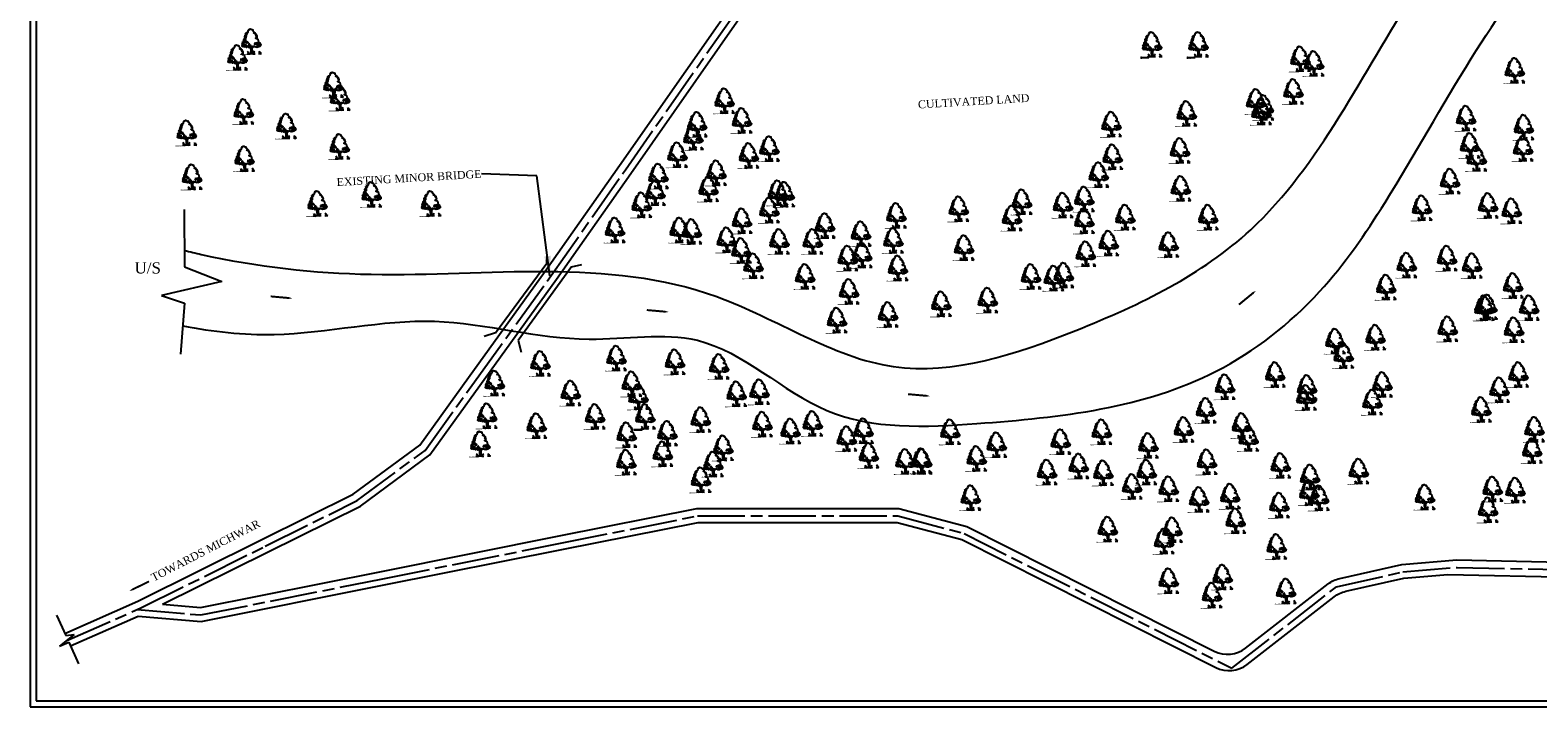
# Model space of a CAD drawing. Header units: metres. Extents: x 2367 to 3803, y 2055 to 3065.
# Tile 1 of 5: x 2367 to 3131, y 2055 to 2398. Entities that reach past the tile are written whole.
import ezdxf

# ---------------------------------------------------------------- set-up
doc = ezdxf.new("R2010")
doc.units = ezdxf.units.M
doc.header["$MEASUREMENT"] = 0
doc.linetypes.add('ACAD_ISO08W100', pattern=[36, 24, -3, 6, -3])
doc.layers.add('SECTION', color=7, linetype='Continuous')
doc.styles.get("Standard").update_dxf_attribs({"font": 'times.ttf'})
doc.dimstyles.get("Standard").update_dxf_attribs({"dimtxt": 2.851, "dimasz": 2, "dimexe": 3, "dimexo": 5, "dimgap": 0.09, "dimtad": 0, "dimdec": 4, "dimzin": 0, "dimdsep": 46, "dimtxsty": 'Standard', "dimcen": 0.09, "dimadec": 0, "dimazin": 0, "dimtfac": 1, "dimtdec": 4, "dimtofl": 0, "dimtmove": 0, "dimatfit": 3, "dimfxl": 0, "dimtolj": 1, "dimtzin": 0, "dimarcsym": 0})

# ---------------------------------------------------------------- blocks, each defined once
blk = doc.blocks.new('A$C16861002')
h = blk.add_hatch()
h.set_pattern_fill('AR-SAND,_O', color=86, scale=0.0125, angle=-7.1637)
h.set_pattern_definition([(30.3363, (-626.73594, 51.387482), (0.0022222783, 0.0239954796), [0, -0.019, 0, -0.02125, 0, -0.0203125]), (0.3363, (-626.73594, 51.387482), (0.0263487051, 0.0322427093), [0, -0.01025, 0, -0.017125, 0, -0.0065625]), (320.3363, (-626.751195, 51.3894), (0.03863172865, -0.00478416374), [0, -0.00625, 0, -0.0225, 0, -0.029375]), (310.3363, (-626.751195, 51.3894), (0.0386513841, 0.0061993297), [0, -0.003125, 0, -0.01475, 0, -0.016875])])
edge = h.paths.add_edge_path()
edge.add_spline(control_points=[(0.63, 0.14), (0.62, 0.15), (0.59, 0.15), (0.51, 0.16), (0.38, 0.17), (0.24, 0.2), (0.12, 0.19), (0.01, 0.25), (-0.01, 0.21), (-0.02, 0.2)], knot_values=[0.028153, 0.028153, 0.028153, 0.028153, 0.042705, 0.440186, 0.998352, 1.57343, 2.182336, 2.529485, 2.667956, 2.667956, 2.667956, 2.667956], degree=3, periodic=0)
edge.add_line((-0.02, 0.2), (0.62, 0.12))
edge.add_arc((0.44, 0.18), 0.185, 342.7907, 350.3646)
at = {"color": 86}
for p, q in [((0.93, 0.56), (0.91, 0.37)), ((0.93, 0.24), (0.91, 0.1)), ((0.93, 0.38), (0.92, 0.23)), ((0.94, 0.66), (0.93, 0.56)), ((0.95, 0.55), (0.97, 0.67)), ((0.96, 0.49), (0.95, 0.38)), ((0.99, 0.67), (0.97, 0.5))]:
    blk.add_line(p, q, dxfattribs=at)
for points in [[(0.41, 1.26), (0.38, 1.23), (0.43, 1.21)], [(0.51, 1.32), (0.45, 1.37), (0.41, 1.34), (0.41, 1.3)], [(0.51, 1.2), (0.48, 1.17), (0.52, 1.16)], [(0.59, 1.49), (0.51, 1.48), (0.49, 1.44), (0.52, 1.43), (0.54, 1.39), (0.5, 1.37), (0.56, 1.37), (0.56, 1.41), (0.6, 1.43), (0.6, 1.45), (0.56, 1.46)], [(0.51, 1.3), (0.49, 1.24), (0.57, 1.2), (0.6, 1.22), (0.54, 1.25)], [(0.58, 1.57), (0.57, 1.55), (0.53, 1.58)], [(0.59, 1.34), (0.55, 1.32), (0.57, 1.3), (0.61, 1.31)], [(0.61, 1.68), (0.58, 1.64), (0.61, 1.59)], [(0.65, 1.56), (0.6, 1.52), (0.66, 1.48), (0.67, 1.51), (0.65, 1.52)], [(0.65, 1.2), (0.61, 1.18), (0.62, 1.11), (0.65, 1.11), (0.64, 1.15), (0.66, 1.15), (0.69, 1.13), (0.71, 1.15)], [(0.71, 1.74), (0.71, 1.69), (0.64, 1.7), (0.69, 1.72), (0.68, 1.76)], [(0.66, 1.81), (0.71, 1.82), (0.65, 1.78)], [(0.7, 1.64), (0.66, 1.62), (0.69, 1.59)], [(0.74, 1.88), (0.72, 1.85), (0.75, 1.86)], [(0.79, 1.81), (0.74, 1.78), (0.78, 1.76)], [(0.28, 0.91), (0.23, 0.89), (0.27, 0.87)], [(0.26, 1.04), (0.3, 0.93), (0.35, 0.97)], [(0.27, 1.12), (0.28, 1.08), (0.33, 1.12), (0.37, 1.1), (0.36, 1.14), (0.33, 1.13)], [(0.32, 0.86), (0.29, 0.84), (0.34, 0.82), (0.36, 0.84)], [(0.35, 0.92), (0.31, 0.9), (0.38, 0.86), (0.4, 0.88)], [(0.41, 1.08), (0.37, 1.06), (0.39, 1.02)], [(0.45, 1.02), (0.39, 0.98), (0.4, 0.94), (0.46, 0.96)], [(0.44, 0.86), (0.39, 0.81), (0.44, 0.81), (0.48, 0.78)], [(0.42, 1.15), (0.44, 1.09), (0.53, 1.13), (0.46, 1.14), (0.45, 1.18)], [(0.47, 0.86), (0.5, 0.82), (0.55, 0.86)], [(0.48, 0.95), (0.5, 0.89), (0.57, 0.97), (0.52, 0.94)], [(0.58, 0.87), (0.54, 0.83), (0.58, 0.72), (0.67, 0.76), (0.61, 0.78), (0.64, 0.81)], [(0.68, 0.81), (0.71, 0.73), (0.74, 0.8)], [(0.69, 1.1), (0.71, 1.05), (0.75, 1.08)], [(0.72, 0.89), (0.75, 0.84), (0.82, 0.84), (0.8, 0.87), (0.75, 0.88)], [(0.79, 0.76), (0.73, 0.71), (0.76, 0.67), (0.79, 0.69), (0.77, 0.71)], [(0.81, 0.98), (0.78, 0.93), (0.85, 0.93)], [(0.85, 0.75), (0.81, 0.68), (0.89, 0.69)], [(0.86, 0.85), (0.85, 0.81), (0.89, 0.79), (0.93, 0.81)], [(0.92, 0.66), (0.96, 0.74), (1.04, 0.69), (0.97, 0.7)], [(1.05, 0.67), (1.02, 0.64), (1.07, 0.63)], [(1.06, 0.71), (1.11, 0.66), (1.12, 0.7)], [(1.19, 0.7), (1.22, 0.68), (1.25, 0.73)], [(1.22, 0.93), (1.23, 0.89), (1.28, 0.9), (1.3, 0.86), (1.33, 0.94), (1.28, 0.92)], [(1.32, 0.7), (1.28, 0.66), (1.35, 0.66)], [(1.35, 0.9), (1.39, 0.85), (1.46, 0.85)], [(1.37, 0.72), (1.43, 0.66), (1.48, 0.69), (1.53, 0.67), (1.52, 0.74), (1.47, 0.71)], [(1.39, 0.95), (1.42, 0.9), (1.44, 0.96)], [(1.5, 0.85), (1.55, 0.81), (1.49, 0.81)], [(1.58, 0.95), (1.51, 0.91), (1.52, 0.88), (1.58, 0.85), (1.63, 0.88), (1.56, 0.89), (1.61, 0.93)], [(1.63, 1.07), (1.59, 1.08), (1.56, 1.02), (1.58, 1.01), (1.6, 1.04)], [(1.57, 0.74), (1.56, 0.7), (1.61, 0.68), (1.61, 0.74)], [(1.65, 1.02), (1.6, 1), (1.61, 0.96)], [(1.61, 0.82), (1.62, 0.77), (1.66, 0.82)], [(1.67, 0.75), (1.65, 0.72), (1.69, 0.69)]]:
    blk.add_lwpolyline(points, close=True, dxfattribs=at)
for points in [[(0.99, 2.08), (0.97, 2.08), (0.87, 1.96), (0.85, 1.88), (0.83, 1.86), (0.76, 1.85)], [(0.99, 2.08), (1.03, 2.07), (1.04, 2.08), (1.03, 2.09), (1.06, 2.12), (1.13, 2.09), (1.13, 2.08), (1.15, 2.08), (1.17, 2.05), (1.19, 2.05), (1.24, 2.03)], [(1.59, 1.09), (1.6, 1.09), (1.59, 1.21), (1.54, 1.27), (1.46, 1.27), (1.4, 1.32), (1.42, 1.35), (1.51, 1.37), (1.53, 1.41), (1.53, 1.5), (1.47, 1.5), (1.45, 1.55), (1.5, 1.61), (1.48, 1.61), (1.47, 1.65), (1.43, 1.65), (1.41, 1.65), (1.44, 1.68), (1.41, 1.72), (1.41, 1.76), (1.34, 1.75), (1.31, 1.74), (1.31, 1.78), (1.37, 1.8), (1.31, 1.89), (1.27, 1.92), (1.28, 1.99), (1.24, 2.02), (1.24, 2.03)], [(0.86, 0.1), (0.89, 0.26), (0.9, 0.43), (0.9, 0.59), (0.93, 0.67)], [(1, 0.66), (0.98, 0.5), (0.97, 0.36), (0.95, 0.18), (0.93, 0.09)], [(1.3, 0.65), (1.36, 0.63), (1.4, 0.64), (1.47, 0.62), (1.53, 0.65), (1.56, 0.64), (1.56, 0.68), (1.62, 0.65), (1.69, 0.68)], [(1.58, 1), (1.58, 0.96), (1.66, 0.92), (1.68, 0.85), (1.68, 0.81), (1.73, 0.79), (1.69, 0.68)]]:
    blk.add_lwpolyline(points, dxfattribs=at)
for centre, radius, start, end in [((0.35, 0.21), 0.324, 343.8213, 33.8793), ((0.57, 0.19), 0.128, 354.9817, 66.5193), ((0.54, 0.16), 0.113, 338.4127, 44.178), ((0.44, 0.18), 0.185, 343.4617, 20.2712), ((0.31, 0.26), 0.391, 338.8097, 11.1779), ((0.75, 0.11), 0.0708, 83.2374, 178.7654), ((0.84, 0.14), 0.144, 124.1986, 191.1044), ((0.96, 0.09), 0.0708, 346.9072, 82.4352), ((0.88, 0.14), 0.144, 334.5682, 41.474), ((1.42, 0.12), 0.391, 154.4947, 186.8629), ((1.16, 0.12), 0.128, 99.1533, 170.6909), ((1.37, 0.08), 0.324, 131.7933, 181.8513), ((1.18, 0.08), 0.113, 121.4946, 187.2599), ((1.27, 0.07), 0.185, 145.4014, 182.2109), ((1.25, 0.1), 0.324, 343.8213, 33.8793), ((1.47, 0.08), 0.128, 354.9817, 66.5193), ((1.44, 0.05), 0.113, 338.4127, 44.178), ((1.35, 0.06), 0.185, 343.4617, 20.2712), ((1.21, 0.14), 0.391, 338.8097, 11.1779), ((1.65, 0), 0.0708, 83.2374, 178.7654), ((1.74, 0.03), 0.144, 124.1986, 191.1044)]:
    blk.add_arc(centre, radius, start, end, dxfattribs=at)
for points, start_tangent, end_tangent in [([(0.76, 0.18), (0.76, 0.19), (0.76, 0.2), (0.77, 0.19), (0.77, 0.19), (0.77, 0.18), (0.77, 0.18), (0.77, 0.17), (0.76, 0.17), (0.76, 0.18), (0.76, 0.18)], (-0.533022, 0.846101), (-0.533022, 0.846101)), ([(0.76, 0.26), (0.76, 0.27), (0.76, 0.27), (0.76, 0.27), (0.76, 0.27), (0.77, 0.26), (0.77, 0.26), (0.76, 0.26), (0.76, 0.26), (0.76, 0.26), (0.76, 0.26)], (-0.533022, 0.846101), (-0.533022, 0.846101)), ([(0.97, 0.16), (0.97, 0.17), (0.97, 0.17), (0.96, 0.17), (0.96, 0.17), (0.95, 0.16), (0.95, 0.16), (0.95, 0.15), (0.96, 0.15), (0.97, 0.15), (0.97, 0.16)], (0.725822, 0.687882), (0.725822, 0.687882)), ([(0.99, 0.23), (0.99, 0.24), (0.99, 0.24), (0.98, 0.24), (0.98, 0.24), (0.98, 0.24), (0.98, 0.23), (0.98, 0.23), (0.98, 0.23), (0.99, 0.23), (0.99, 0.23)], (0.725822, 0.687882), (0.725822, 0.687882)), ([(1.66, 0.15), (1.66, 0.16), (1.66, 0.16), (1.67, 0.16), (1.67, 0.15), (1.67, 0.15), (1.67, 0.15), (1.67, 0.14), (1.66, 0.14), (1.66, 0.15), (1.66, 0.15)], (-0.533022, 0.846101), (-0.533022, 0.846101)), ([(1.66, 0.07), (1.66, 0.08), (1.67, 0.08), (1.67, 0.08), (1.67, 0.08), (1.68, 0.07), (1.68, 0.07), (1.67, 0.06), (1.67, 0.06), (1.66, 0.07), (1.66, 0.07)], (-0.533022, 0.846101), (-0.533022, 0.846101))]:
    blk.add_spline(points, degree=3, dxfattribs=dict(at, start_tangent=start_tangent, end_tangent=end_tangent))

msp = doc.modelspace()

# ---------------------------------------------------------------- linework, layer by layer
at = {"color": 0, "linetype": 'Continuous'}
for p, q in [((2367.0112, 3065.27047), (2367.0112, 2055.18248)), ((2370.0112, 3062.27047), (2370.0112, 2058.18248)), ((2445.09688, 2307.17893), (2445.16794, 2278.0589)), ((2445.16794, 2278.0589), (2464.19274, 2270.63761)), ((2602.79377, 2244.63341), (2628.96072, 2279.8434)), ((2641.44119, 2278.03091), (2614.36011, 2240.73746)), ((2628.96072, 2279.8434), (2629.11077, 2283.54701)), ((2641.44119, 2278.03091), (2646.56999, 2279.25121)), ((2464.19274, 2270.63761), (2433.58486, 2263.56298)), ((2433.58486, 2263.56298), (2445.21284, 2259.65896)), ((2445.21284, 2259.65896), (2443.16747, 2233.78267)), ((2602.79377, 2244.63341), (2597.10005, 2242.81418)), ((2614.36011, 2240.73746), (2615.8075, 2234.89292)), ((3085.46644, 2122.15641), (3261.20252, 2118.65581)), ((2380.40993, 2101.55584), (2385.02372, 2091.27854)), ((2389.35971, 2091.84735), (2381.96229, 2085.87689)), ((2381.96229, 2085.87689), (2386.54823, 2087.88268)), ((2385.02372, 2091.27854), (2389.35971, 2091.84735)), ((2386.54823, 2087.88268), (2391.43984, 2076.98653)), ((2370.0112, 2058.18248), (3800.09926, 2058.18248)), ((2367.0112, 2055.18248), (3803.09926, 2055.18248))]:
    msp.add_line(p, q, dxfattribs=at)
at = {"color": 0, "linetype": 'ACAD_ISO08W100'}
msp.add_line((3090.27347, 2125.8114), (3256.98289, 2122.49061), dxfattribs=at)
at = {"color": 0, "linetype": 'Continuous'}
for points in [[(3090.15731, 2129.56446), (3142.96291, 2128.51259, 0.413360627), (3173.55256, 2157.8218), (3184.21385, 2624.72679, 0.116579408), (3181.3464, 2638.22759), (3149.8179, 2704.95705), (3083.50842, 2892.55465, -0.121982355), (3082.11164, 2906.91013), (3087.52929, 2943.81199, -0.192405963), (3098.70658, 2963.06751), (3122.6641, 2981.84188, 0.040247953), (3126.20817, 2985.11154), (3147.49417, 3008.18161), (3185.80989, 3038.80571), (3199.34377, 3045.85582)], [(2434.15922, 2107.12893), (2453.33972, 2105.48628), (2545.1035, 2123.77653), (2635.12453, 2141.71941), (2704.8905, 2155.62508), (2807.33265, 2155.62508), (2841.66815, 2146.58248), (2967.10132, 2083.38253, 0.289659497), (2983.05995, 2084.93798), (3024.80426, 2117.40606, -0.110497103), (3030.72761, 2120.20151), (3062.2365, 2127.27547), (3090.15731, 2129.56446)], [(2421.82058, 2101.16), (2453.73301, 2098.42698), (2546.47181, 2116.91157), (2636.49284, 2134.85445), (2705.58132, 2148.62508), (2806.42634, 2148.62508), (2839.17472, 2140.00046), (2967.90476, 2075.13937, 0.289659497), (2983.86339, 2076.69482), (3027.86568, 2110.91913, -0.110497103), (3033.78903, 2113.71458), (3063.29427, 2120.3387), (3085.46644, 2122.15641)]]:
    msp.add_lwpolyline(points, format="xyb", dxfattribs=at)
for points in [[(2384.51712, 2092.40701), (2421.51326, 2108.67148), (2484.46509, 2139.88768), (2530.77105, 2162.84962), (2564.47986, 2187.74198), (2589.19429, 2221.98663), (2628.06492, 2275.84631), (2665.64537, 2329.39786), (2732.89076, 2425.46051), (2805.70946, 2523.56762), (2834.52118, 2558.62313)], [(2434.15922, 2107.12893), (2487.57487, 2133.61638), (2534.43327, 2156.85226), (2569.5168, 2182.75978), (2594.87045, 2217.89014), (2633.76819, 2271.78738), (2671.3776, 2325.3802), (2738.56958, 2421.36656), (2811.2272, 2519.25664), (2839.882, 2554.12123)], [(2387.38407, 2086.02082), (2421.82058, 2101.16)]]:
    msp.add_lwpolyline(points, dxfattribs=at)
at = {"color": 0, "linetype": 'ACAD_ISO08W100'}
for points in [[(2385.52872, 2088.75535), (2423.10168, 2105.27341), (2486.13105, 2136.52806), (2532.73295, 2159.63675), (2567.17822, 2185.07295), (2592.23509, 2219.79208), (2631.12024, 2273.67188), (2668.71621, 2327.24554), (2735.93299, 2423.26732), (2808.6654, 2521.25817), (2837.39305, 2556.2114)], [(2421.27171, 2104.46891), (2453.55041, 2101.70451), (2545.83653, 2120.09887), (2635.85755, 2138.04175), (2705.26058, 2151.87508), (2806.84712, 2151.87508), (2840.33238, 2143.0564), (2976.00287, 2074.69834), (3029.09327, 2115.99125), (3062.80317, 2123.55934), (3090.27347, 2125.8114)]]:
    msp.add_lwpolyline(points, dxfattribs=at)
at = {"color": 0}
for points in [[(2499.93556, 2262.10478, 0, 2, 0), (2496.12402, 2262.44391, 1, 1, 0), (2488.87454, 2263.08893, 1, 1, 0)], [(2988.23428, 2265.95119, 0, 2, 0), (2985.27282, 2263.52784, 1, 1, 0), (2979.64018, 2258.91868, 1, 1, 0)], [(2690.60284, 2255.19166, 0, 2, 0), (2686.7913, 2255.53079, 1, 1, 0), (2679.54182, 2256.17581, 1, 1, 0)], [(2823.02085, 2212.57699, 0, 2, 0), (2819.20931, 2212.91612, 1, 1, 0), (2811.95983, 2213.56114, 1, 1, 0)], [(2417.26532, 2113.83444, 0, 2, 0), (2420.70782, 2115.50536, 1, 1, 0), (2427.2554, 2118.68344, 1, 1, 0)]]:
    msp.add_lwpolyline(points, format="xyseb", dxfattribs=at)
at = {"color": 0, "linetype": 'Continuous'}
for points, knots in [([(2445.14766, 2286.36933), (2448.01234, 2285.66407), (2478.88833, 2278.40374), (2568.99552, 2268.30643), (2693.19312, 2288.42308), (2801.80604, 2212.42536), (2901.36732, 2245.15123), (2982.96036, 2284.6483), (3032.04484, 2353.83383), (3069.6759, 2422.40714), (3102.7176, 2465.51978), (3121.24475, 2488.83101)], [128.826112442, 128.826112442, 128.826112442, 128.826112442, 137.718287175, 224.424988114, 399.93560587, 496.144450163, 590.432234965, 692.710368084, 765.365082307, 839.07669207, 928.117266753, 928.117266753, 928.117266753, 928.117266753]), ([(2444.31049, 2248.24327), (2459.60733, 2245.18747), (2502.36632, 2240.55776), (2571.43063, 2257.96959), (2641.43412, 2236.02944), (2714.09166, 2250.03545), (2768.13417, 2194.25742), (2863.74058, 2198.91517), (2953.91648, 2208.89651), (3020.79626, 2261.07858), (3059.7915, 2318.3496), (3094.41606, 2381.64573), (3131.65664, 2434.61031), (3152.51317, 2464.37179), (3158.96205, 2473.57734)], [99.958800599, 99.958800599, 99.958800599, 99.958800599, 146.455065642, 228.079568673, 306.940592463, 361.783439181, 436.46137842, 512.681343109, 636.882805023, 703.03626455, 759.053307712, 844.037924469, 919.340357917, 953.063399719, 953.063399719, 953.063399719, 953.063399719])]:
    msp.add_open_spline(points, degree=3, knots=knots, dxfattribs=at)

# ---------------------------------------------------------------- block references
at = {"layer": 'SECTION', "color": 0, "linetype": 'ByBlock', "ltscale": 20, "xscale": 6.400800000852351, "yscale": 6.40079999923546, "zscale": 6.4008, "rotation": 7.997271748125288}
for p in [(2473.65332, 2384.17125), (2930.09716, 2382.74029), (2953.60719, 2382.74029), (2466.56754, 2376.14196), (3005.25214, 2375.4237), (3012.18953, 2373.11321), (3113.97623, 2369.60015), (2515.19231, 2362.22907), (2518.59534, 2355.66353), (2713.4482, 2354.18636), (3001.78348, 2358.86513), (2469.78795, 2348.73596), (2947.65803, 2347.75788), (2982.89836, 2353.85906), (2985.59621, 2348.46789), (2986.75246, 2350.77841), (2491.37873, 2341.41673), (2699.57342, 2342.2488), (2722.31264, 2344.17422), (2909.58297, 2342.31257), (3089.29167, 2345.38506), (3118.58024, 2340.76447), (2440.8718, 2337.94976), (2518.36711, 2331.01575), (2697.64637, 2335.70237), (3091.28391, 2331.54304), (2470.17353, 2324.85221), (2689.55281, 2326.84549), (2725.78137, 2326.46039), (2736.18742, 2329.92614), (2910.14053, 2325.75313), (2944.32601, 2328.96916), (3094.68694, 2324.9775), (3118.19487, 2329.98312), (2679.91749, 2316.06315), (2709.34846, 2317.64426), (2903.10257, 2316.74687), (2443.57059, 2315.60691), (2705.35464, 2309.51675), (2944.72691, 2309.81538), (3081.19876, 2313.42605), (2507.18621, 2302.12414), (2534.56024, 2306.74679), (2564.63306, 2302.12414), (2671.43849, 2301.43), (2678.37588, 2307.59133), (2740.42696, 2307.59133), (2743.89562, 2306.82117), (2864.23846, 2302.95715), (2884.98832, 2301.34356), (2895.77981, 2304.42421), (3100.46758, 2301.1045), (2722.31264, 2293.34325), (2736.18742, 2298.73442), (2800.55099, 2296.03883), (2832.18705, 2299.41814), (2859.16581, 2294.79713), (2895.79723, 2293.35453), (2916.59198, 2295.18223), (2958.60169, 2295.18223), (3066.93991, 2299.94936), (3112.41423, 2298.40916), (2657.94915, 2288.72228), (2690.70898, 2288.72228), (2696.87557, 2287.95211), (2764.40106, 2290.92993), (2782.60853, 2286.88194), (2714.60445, 2283.71617), (2721.92728, 2278.32504), (2741.19777, 2282.94601), (2758.15584, 2282.94601), (2799.01374, 2283.41004), (2834.88497, 2279.77889), (2908.11291, 2282.08941), (2938.56032, 2281.31925), (2728.09386, 2270.62338), (2775.88472, 2274.47419), (2783.20755, 2276.01452), (2896.55061, 2276.69824), (3059.2145, 2270.96783), (3079.63943, 2274.43328), (3092.37467, 2270.68567), (2754.30174, 2265.23221), (2801.3218, 2269.46812), (2868.80105, 2265.14574), (2880.36334, 2264.37558), (2885.37369, 2265.91591), (2776.56826, 2257.56713), (3048.80939, 2259.80145), (3113.16717, 2260.57152), (2823.32261, 2251.28276), (2846.83271, 2253.20818), (3098.48594, 2249.27996), (3100.06718, 2249.74668), (3121.26283, 2249.36162), (2770.44718, 2243.05395), (2770.44718, 2243.05395), (2770.44718, 2243.05395), (2796.34392, 2245.89162), (3022.98919, 2232.463), (3043.41412, 2234.38824), (3080.0248, 2238.62379), (3113.55536, 2238.19523), (3027.23119, 2225.10358), (2620.12958, 2221.17249), (2658.66717, 2223.86783), (2688.3411, 2221.94259), (2710.69286, 2219.63228), (2597.00702, 2211.16124), (2666.44005, 2210.79589), (2967.11258, 2209.31661), (2992.54735, 2215.47737), (3008.73317, 2208.93157), (3046.88538, 2210.47175), (3115.86763, 2215.47737), (2635.5446, 2206.15559), (2669.84308, 2204.23035), (2719.5565, 2205.77056), (2731.17096, 2206.76498), (3008.30803, 2203.84427), (3041.8357, 2201.53396), (3106.23318, 2207.7764), (2593.15329, 2194.60414), (2647.87662, 2194.21911), (2673.31145, 2194.21911), (2957.47821, 2197.38012), (3096.98417, 2197.76516), (2618.20268, 2189.59852), (2701.44385, 2192.6789), (2732.65932, 2190.36862), (2746.91817, 2186.90318), (2758.09408, 2190.75366), (2783.898, 2187.02224), (2827.84707, 2186.51814), (2904.64193, 2186.51709), (2946.26252, 2187.67223), (2975.6562, 2189.69887), (3123.96047, 2187.75391), (2589.68492, 2180.35738), (2663.85905, 2184.94481), (2684.48729, 2185.74804), (2712.80535, 2178.33456), (2775.43601, 2183.05269), (2851.355, 2179.97231), (2883.83164, 2181.51147), (2928.22711, 2179.5989), (2979.05923, 2183.13333), (2663.677, 2171.11621), (2682.17509, 2175.35176), (2786.61192, 2174.58165), (2805.10994, 2171.50127), (2813.20278, 2171.88631), (2813.58822, 2171.50127), (2841.20901, 2172.99306), (2957.96154, 2171.25849), (3122.80437, 2176.97254), (2707.73269, 2170.17454), (2876.8949, 2166.10954), (2892.97558, 2169.19096), (2905.41274, 2165.72447), (2927.37913, 2166.10954), (2995.30286, 2169.4922), (3010.26808, 2163.61237), (3034.93873, 2166.57626), (2701.48747, 2162.19062), (2920.05695, 2158.79361), (2938.55505, 2157.63847), (3009.84949, 2155.71323), (3102.75222, 2157.55158), (3114.32609, 2156.95005), (2838.26512, 2153.14802), (2953.97006, 2152.24778), (2969.75417, 2153.90702), (2994.6833, 2149.3093), (3014.8594, 2153.01788), (3068.46641, 2153.4846), (2972.46808, 2141.46643), (3100.45254, 2146.93877), (2907.72494, 2137.23091), (2940.48188, 2136.84585), (2936.24278, 2131.07012), (2993.27838, 2128.37481), (2938.55505, 2111.04763), (2965.91671, 2112.97287), (2960.52144, 2103.7317), (2998.10981, 2105.8559)]:
    msp.add_blockref('A$C16861002', p, dxfattribs=at)

# ---------------------------------------------------------------- texts
at = {"color": 0, "attachment_point": 1}
for s, width, insert, char_height, rotation in [('CULTIVATED LAND', 72.7976621, (2816.87083, 2362.2625), 4, 3.44995078), ('U/S', 8.0913997, (2419.92005, 2280.41432), 5.7024, 359.74666963), ('TOWARDS MICHWAR', 62.2707766, (2427.77746, 2122.13716), 4, 27.30563471)]:
    msp.add_mtext_dynamic_manual_height_columns(s, width=width, gutter_width=1, heights=[0], dxfattribs=dict(at, insert=insert, char_height=char_height, rotation=rotation))
at = {"color": 0, "linetype": 'Continuous', "insert": (2595.70119, 2325.1674), "char_height": 4, "attachment_point": 6, "rotation": 3.32663385}
msp.add_mtext('EXISTING MINOR BRIDGE', dxfattribs=at)

# ---------------------------------------------------------------- leaders
at = {"color": 0, "linetype": 'Continuous', "annotation_type": 0, "has_hookline": 1, "hookline_direction": 1, "text_width": 71.59913, "horizontal_direction": (0.998315, 0.058028, 0)}
msp.add_leader([(2630.4758, 2273.55662), (2623.84407, 2324.12594), (2595.79104, 2325.17262)], dimstyle='Standard', override={"dimasz": 10}, dxfattribs=at)

doc.saveas('drawing.dxf')
